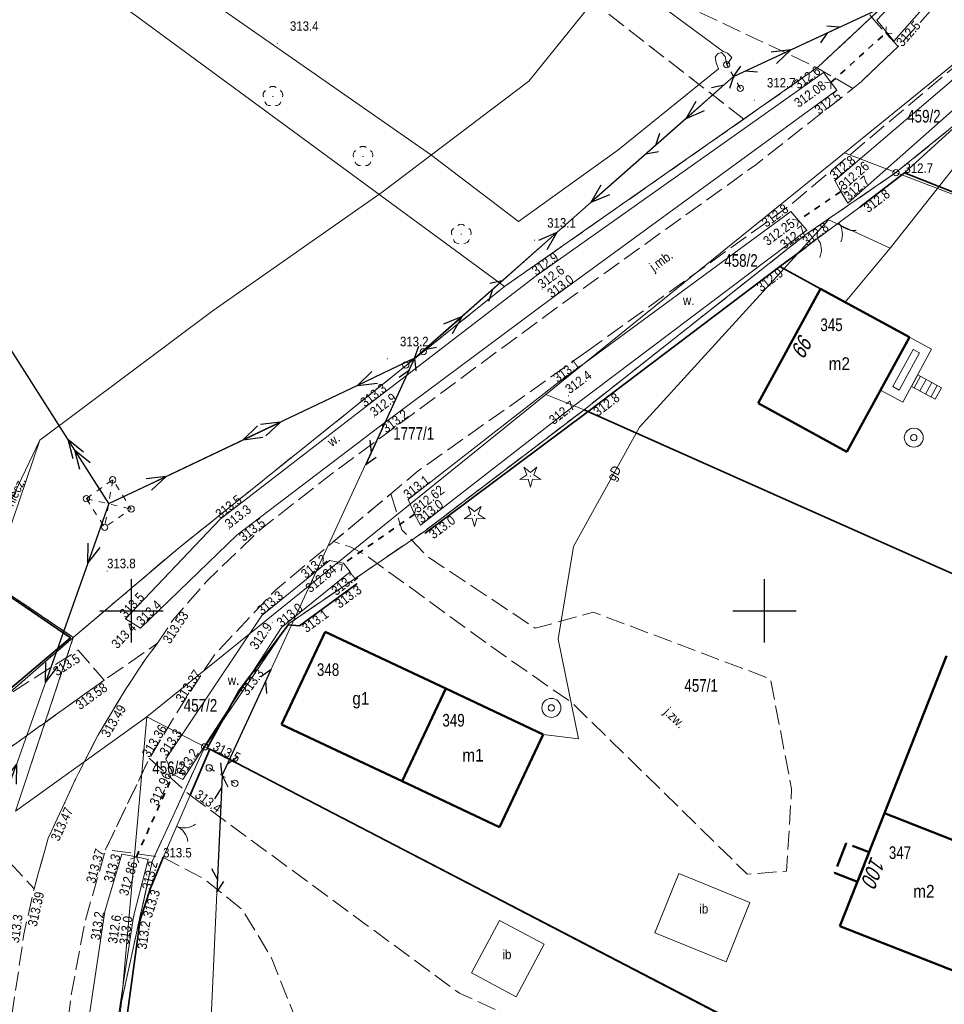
# Model space of a CAD drawing. Header units: metres. Extents: x 7523615 to 7533948, y 5492686 to 5502120.
# Tile 209 of 256: x 7531291 to 7531364, y 5497119 to 5497197. Entities that reach past the tile are written whole.
import ezdxf
from ezdxf.enums import TextEntityAlignment as Align

# ---------------------------------------------------------------- set-up
doc = ezdxf.new("R2010")
doc.units = ezdxf.units.M
for name, pattern in [('1.5_0.5', [2, 1.5, -0.5]), ('2.0_0.5', [2.5, 2, -0.5]), ('219-500', [0]), ('egkk-500', [2, 1.5, -0.5]), ('egug-500', [1, 0.5, -0.5]), ('otkz_500', [1, 0.5, -0.5]), ('otob_500', [0]), ('otof_500', [0]), ('suep_nn_500', [0]), ('suep_sn_500', [0]), ('supp_500', [1, 0.5, -0.5]), ('sutp_500', [0])]:
    doc.linetypes.add(name, pattern=pattern)
doc.layers.get('0').update_dxf_attribs({"color": 2, "lineweight": 5})
doc.styles.get("Standard").update_dxf_attribs({"font": 'Working1250', "width": 0.75})
doc.linetypes.add('902-500', pattern='A,3.75,0,[1,ksztalty.shx,S=0.5,R=0,X=0,Y=0],3.75', length=7.5)

# ---------------------------------------------------------------- blocks, each defined once
blk = doc.blocks.new('203')
at = {"linetype": 'Continuous', "lineweight": 0}
h = blk.add_hatch(color=0, dxfattribs=at)
edge = h.paths.add_edge_path()
edge.add_arc((0, 0), 0.045, 0, 360)
blk = doc.blocks.new('202')
at = {"color": 0, "linetype": 'Continuous', "lineweight": 0}
blk.add_circle((0, 0), 0.25, dxfattribs=at)
blk = doc.blocks.new('PW01')
at = {"linetype": 'Continuous', "lineweight": 13}
h = blk.add_hatch(color=0, dxfattribs=at)
edge = h.paths.add_edge_path()
edge.add_arc((0, 0), 0.045, 0, 360)
blk = doc.blocks.new('OP011')
at = {"linetype": 'Continuous', "lineweight": 13}
h = blk.add_hatch(color=0, dxfattribs=at)
edge = h.paths.add_edge_path()
edge.add_arc((0, 0), 0.05, 0, 360)
at = {"color": 0, "linetype": 'Continuous', "lineweight": 13}
for p, q in [((-0.828, -0.268), (-0.283, 0.093)), ((-0.283, 0.093), (-0.512, 0.706)), ((-0.512, 0.706), (0, 0.299)), ((0, 0.299), (0.512, 0.706)), ((0.512, 0.706), (0.283, 0.093)), ((0.283, 0.093), (0.828, -0.268)), ((-0.175, -0.24), (-0.828, -0.268)), ((0, -0.87), (-0.175, -0.24)), ((0.175, -0.24), (0, -0.87)), ((0.828, -0.268), (0.175, -0.24))]:
    blk.add_line(p, q, dxfattribs=at)
blk = doc.blocks.new('US13')
at = {"color": 0, "linetype": 'Continuous', "lineweight": 13}
for radius in [0.75, 0.25]:
    blk.add_circle((0, 0), radius, dxfattribs=at)
blk = doc.blocks.new('OP021')
at = {"linetype": 'Continuous', "lineweight": 13}
h = blk.add_hatch(color=0, dxfattribs=at)
edge = h.paths.add_edge_path()
edge.add_arc((0, 0), 0.05, 0, 360)
at = {"color": 0, "linetype": 'Continuous', "lineweight": 13}
for centre, start, end in [((0, 0.4), 49.272, 130.728), ((-0.38, 0.124), 121.308, 202.548), ((0.38, 0.124), 337.452, 58.692), ((-0.235, -0.324), 193.221, 274.871), ((0.235, -0.324), 265.129, 346.779)]:
    blk.add_arc(centre, 0.4, start, end, dxfattribs=at)
blk = doc.blocks.new('SM05')
at = {"color": 0, "linetype": 'Continuous', "lineweight": 13}
blk.add_circle((0, 0), 0.25, dxfattribs=at)
blk = doc.blocks.new('SUEP1')
at = {"color": 0, "linetype": 'Continuous'}
for p, q in [((0, 0), (5, 0)), ((5, 0), (3.5, 0.5)), ((5, 0), (3.5, -0.5)), ((5, 0), (15, 0)), ((15, 0), (13.5, 0.5)), ((15, 0), (13.5, -0.5))]:
    blk.add_line(p, q, dxfattribs=at)
blk = doc.blocks.new('SUTP')
at = {"color": 0, "linetype": 'Continuous'}
for p, q in [((0, 0), (0.866, 0.5)), ((0, 0), (9.232, 0)), ((1.866, -0.5), (1, 0)), ((7.366, -0.5), (8.232, 0)), ((9.232, 0), (8.366, 0.5))]:
    blk.add_line(p, q, dxfattribs=at)
blk = doc.blocks.new('SUEP2')
at = {"color": 0, "linetype": 'Continuous'}
for p, q in [((0, 0), (6.027, 0)), ((5.027, 0), (3.527, 0.5)), ((5.027, 0), (3.527, -0.5)), ((6.027, 0), (4.527, 0.5)), ((6.027, 0), (4.527, -0.5)), ((6.027, 0), (18.027, 0)), ((17.027, 0), (15.527, 0.5)), ((17.027, 0), (15.527, -0.5)), ((18.027, 0), (16.527, 0.5)), ((18.027, 0), (16.527, -0.5))]:
    blk.add_line(p, q, dxfattribs=at)
blk = doc.blocks.new('OK02')
at = {"color": 0, "linetype": 'Continuous', "lineweight": 0}
for centre, start, end in [((-1.5, 0), 0, 60), ((1.5, 0), 120, 180)]:
    blk.add_arc(centre, 1.5, start, end, dxfattribs=at)
blk = doc.blocks.new('IB05')
at = {"color": 0, "linetype": 'Continuous', "lineweight": 13}
for q in [(0.354, 0.354), (0.354, -0.354)]:
    blk.add_line((0, 0), q, dxfattribs=at)
blk = doc.blocks.new('OK04')
at = {"color": 0, "linetype": 'Continuous', "lineweight": 0}
blk.add_arc((1.5, 0.001), 1.5, 120, 180, dxfattribs=at)
blk = doc.blocks.new('RAMKA500K')
at = {"color": 0}
for p, q in [((100, 147.5), (100, 152.5)), ((150, 147.5), (150, 152.5)), ((97.5, 150), (102.5, 150)), ((147.5, 150), (152.5, 150))]:
    blk.add_line(p, q, dxfattribs=at)

msp = doc.modelspace()

# ---------------------------------------------------------------- linework, layer by layer
at = {"layer": '217-kontur klasyfikacyjny', "color": 7, "linetype": 'egkk-500', "lineweight": 18, "flags": 128}
for points in [[(7531348.37, 5497188.85), (7531313.83, 5497215.68)], [(7531354.24, 5497192.97), (7531361.4, 5497199.69)], [(7531348.37, 5497188.85), (7531354.24, 5497192.97)], [(7531366.08, 5497189.25), (7531360.39, 5497184.62)], [(7531329.48, 5497175.63), (7531348.37, 5497188.85)], [(7531360.39, 5497184.62), (7531353.27, 5497179.73)], [(7531353.27, 5497179.73), (7531335.65, 5497165.8)], [(7531303.66, 5497154.9), (7531329.48, 5497175.63)], [(7531335.65, 5497165.8), (7531323.1, 5497156.25)], [(7531271.52, 5497164.03), (7531295.4, 5497147.9)], [(7531323.1, 5497156.25), (7531312.4, 5497148.97)], [(7531295.4, 5497147.9), (7531303.66, 5497154.9)], [(7531312.4, 5497148.97), (7531305.79, 5497139.25)], [(7531285.07, 5497138.95), (7531295.4, 5497147.9)], [(7531305.79, 5497139.25), (7531301.63, 5497130.18)], [(7531301.63, 5497130.18), (7531299.21, 5497119.09)], [(7531299.21, 5497119.09), (7531296.76, 5497099.4)]]:
    msp.add_lwpolyline(points, dxfattribs=at)
at = {"layer": '218-kontur użytku gruntowego', "color": 7, "linetype": 'egug-500', "lineweight": 18, "flags": 128}
for points in [[(7531348.37, 5497188.85), (7531313.83, 5497215.68)], [(7531354.24, 5497192.97), (7531361.4, 5497199.69)], [(7531348.37, 5497188.85), (7531354.24, 5497192.97)], [(7531366.08, 5497189.25), (7531360.39, 5497184.62)], [(7531329.48, 5497175.63), (7531348.37, 5497188.85)], [(7531360.39, 5497184.62), (7531353.27, 5497179.73)], [(7531353.27, 5497179.73), (7531335.65, 5497165.8)], [(7531303.66, 5497154.9), (7531329.48, 5497175.63)], [(7531335.65, 5497165.8), (7531323.1, 5497156.25)], [(7531295.4, 5497147.9), (7531271.52, 5497164.03)], [(7531323.1, 5497156.25), (7531312.4, 5497148.97)], [(7531295.4, 5497147.9), (7531303.66, 5497154.9)], [(7531312.4, 5497148.97), (7531305.79, 5497139.25)], [(7531285.07, 5497138.95), (7531295.4, 5497147.9)], [(7531290.85, 5497134.16), (7531295.4, 5497147.9)], [(7531305.79, 5497139.25), (7531301.63, 5497130.18)], [(7531301.63, 5497130.18), (7531299.21, 5497119.09)], [(7531299.21, 5497119.09), (7531296.76, 5497099.4)]]:
    msp.add_lwpolyline(points, dxfattribs=at)
at = {"layer": '219-działka ewidencyjna', "color": 3, "linetype": '219-500', "lineweight": 18, "flags": 128}
for points in [[(7531240.94, 5497240.69), (7531329.48, 5497175.63)], [(7531362.36, 5497191.08), (7531377.68, 5497203.63)], [(7531354.24, 5497192.97), (7531362.82, 5497201.02)], [(7531329.48, 5497175.63), (7531354.24, 5497192.97)], [(7531356.32, 5497186.19), (7531362.36, 5497191.08)], [(7531360.39, 5497184.62), (7531366.08, 5497189.25)], [(7531332.73, 5497167.1), (7531356.32, 5497186.19)], [(7531356.32, 5497186.19), (7531360.39, 5497184.62)], [(7531360.39, 5497184.62), (7531353.27, 5497179.73)], [(7531360.39, 5497184.62), (7531414.12, 5497164.01)], [(7531335.77, 5497165.89), (7531353.27, 5497179.73)], [(7531329.48, 5497175.63), (7531303.66, 5497154.9)], [(7531301.2, 5497141.61), (7531332.73, 5497167.1)], [(7531332.73, 5497167.1), (7531335.77, 5497165.89)], [(7531323.1, 5497156.25), (7531335.77, 5497165.89)], [(7531335.77, 5497165.89), (7531353.62, 5497157.93)], [(7531271.52, 5497164.03), (7531295.4, 5497147.9)], [(7531353.62, 5497157.93), (7531374.27, 5497148.75)], [(7531312.4, 5497148.97), (7531323.1, 5497156.25)], [(7531295.4, 5497147.9), (7531303.66, 5497154.9)], [(7531305.79, 5497139.25), (7531312.4, 5497148.97)], [(7531285.07, 5497138.95), (7531295.4, 5497147.9)], [(7531290.85, 5497134.16), (7531295.4, 5497147.9)], [(7531301.2, 5497141.61), (7531290.85, 5497134.16)], [(7531301.2, 5497141.61), (7531299.21, 5497119.09)], [(7531301.2, 5497141.61), (7531305.79, 5497139.25)], [(7531301.63, 5497130.18), (7531305.79, 5497139.25)], [(7531305.79, 5497139.25), (7531374.9, 5497103.29)], [(7531299.21, 5497119.09), (7531301.63, 5497130.18)], [(7531296.76, 5497099.4), (7531299.21, 5497119.09)]]:
    msp.add_lwpolyline(points, dxfattribs=at)
at = {"layer": '312-budynek ewidencyjny', "color": 7, "linetype": 'CONTINUOUS', "lineweight": 50, "flags": 128}
for points in [[(7531349.5, 5497166.4), (7531354.44, 5497175.45)], [(7531354.44, 5497175.45), (7531361.46, 5497171.62)], [(7531361.46, 5497171.62), (7531356.52, 5497162.57)], [(7531356.52, 5497162.57), (7531349.5, 5497166.4)], [(7531311.85, 5497141.01), (7531315.29, 5497148.33)], [(7531315.29, 5497148.33), (7531324.83, 5497143.85)], [(7531359.49, 5497134.01), (7531364.38, 5497146.45)], [(7531324.83, 5497143.85), (7531321.39, 5497136.53)], [(7531324.83, 5497143.85), (7531332.52, 5497140.23)], [(7531321.39, 5497136.53), (7531311.85, 5497141.01)], [(7531332.52, 5497140.23), (7531329.07, 5497132.91)], [(7531329.07, 5497132.91), (7531321.39, 5497136.53)], [(7531355.97, 5497125.08), (7531359.49, 5497134.01)], [(7531359.49, 5497134.01), (7531368.74, 5497130.37)], [(7531365.22, 5497121.44), (7531355.97, 5497125.08)]]:
    msp.add_lwpolyline(points, dxfattribs=at)
at = {"layer": '352-schody', "color": 7, "linetype": 'CONTINUOUS', "lineweight": 18, "flags": 128}
msp.add_lwpolyline([(7531362.12, 5497168.65), (7531363.99, 5497167.63), (7531363.48, 5497166.71), (7531361.62, 5497167.73)], close=True, dxfattribs=at)
msp.add_lwpolyline([(7531362.12, 5497168.65), (7531363.99, 5497167.63), (7531363.48, 5497166.71), (7531361.62, 5497167.73)], close=True, dxfattribs=at)
for points in [[(7531361.839, 5497167.61), (7531362.343, 5497168.528)], [(7531362.278, 5497167.369), (7531362.782, 5497168.289)], [(7531362.716, 5497167.129), (7531363.221, 5497168.05)], [(7531363.154, 5497166.889), (7531363.66, 5497167.81)]]:
    msp.add_lwpolyline(points, dxfattribs=at)
at = {"layer": 'blok - nawis', "color": 7, "linetype": '2.0_0.5', "lineweight": 50, "flags": 128}
msp.add_lwpolyline([(7531357.35, 5497128.57), (7531355.54, 5497129.29), (7531356.46, 5497131.63), (7531358.27, 5497130.92)], close=True, dxfattribs=at)
at = {"layer": 'brama', "color": 7, "linetype": 'otob_500', "lineweight": 18, "flags": 128}
for points in [[(7531357.53, 5497181.89), (7531354.2, 5497179.41)], [(7531304.63, 5497135.42), (7531302.5, 5497130.51)]]:
    msp.add_lwpolyline(points, dxfattribs=at)
at = {"layer": 'furtka', "color": 7, "linetype": 'otof_500', "lineweight": 18, "flags": 128}
msp.add_lwpolyline([(7531354.2, 5497179.41), (7531353.29, 5497178.73)], dxfattribs=at)
at = {"layer": 'inna budowla', "color": 7, "linetype": 'CONTINUOUS', "lineweight": 18, "flags": 128}
for points in [[(7531343.24, 5497129.23), (7531348.86, 5497126.96), (7531346.97, 5497122.27), (7531341.35, 5497124.54)], [(7531326.85, 5497121.38), (7531329.06, 5497125.54), (7531332.61, 5497123.66), (7531330.4, 5497119.5)]]:
    msp.add_lwpolyline(points, close=True, dxfattribs=at)
at = {"layer": 'jezdnia', "color": 7, "linetype": '1.5_0.5', "lineweight": 18, "flags": 128}
for points in [[(7531335.97, 5497170.49), (7531322.66, 5497161.06), (7531320.49, 5497159.25), (7531315.97, 5497155.47), (7531311.38, 5497151.64), (7531306.55, 5497146.53), (7531304.05, 5497142.7), (7531301.41, 5497138.34), (7531297.96, 5497131.14), (7531296.33, 5497125.46), (7531295.23, 5497119.61), (7531294.11, 5497110.28), (7531293.51, 5497102.16), (7531293.2, 5497098.06), (7531292.7, 5497092.84), (7531291.45, 5497079.93), (7531287.96, 5497079.13), (7531288.38, 5497093.23), (7531288.47, 5497096.36), (7531289.02, 5497102.86), (7531290.23, 5497115.86), (7531291.5, 5497124.44), (7531292.3, 5497128.03), (7531293.42, 5497132.02), (7531295.52, 5497136.59), (7531297.34, 5497140.14), (7531299.57, 5497143.86), (7531301.1, 5497146.17), (7531302.06, 5497147.43), (7531303.27, 5497149.27), (7531305.95, 5497152.34), (7531310.18, 5497156.42), (7531315.3, 5497160.43), (7531333.58, 5497173.95), (7531349.31, 5497185.24), (7531356.99, 5497191.27), (7531357.64, 5497191.81), (7531360.56, 5497194.58), (7531366.24, 5497200.87), (7531372.67, 5497211.12), (7531373.96, 5497214.02), (7531380.53, 5497231.21), (7531382.97, 5497235.88), (7531385.61, 5497240.22), (7531388.48, 5497244.57), (7531394.05, 5497251.71), (7531403.47, 5497261.79), (7531406.45, 5497258.59), (7531397.42, 5497248.94), (7531391.78, 5497241.66), (7531386.86, 5497233.84), (7531384.76, 5497229.82), (7531382.56, 5497224.75), (7531377.91, 5497212.15), (7531375.12, 5497206.28), (7531369.49, 5497198.06), (7531365.33, 5497193.25), (7531352.08, 5497182.08)], [(7531356.99, 5497191.27), (7531354.07, 5497192.96), (7531339.65, 5497199.76), (7531338.33, 5497200), (7531337.21, 5497199.78), (7531336.22, 5497199.45), (7531334.32, 5497198.06), (7531329.64, 5497201.6), (7531330.99, 5497203.87), (7531334.65, 5497208.54), (7531340.4, 5497204.66), (7531341.67, 5497203.02), (7531352.33, 5497197.91), (7531354.3, 5497197.92), (7531355.61, 5497198.39), (7531356.62, 5497199.19), (7531357.54, 5497198.53), (7531357.5, 5497198.07), (7531358.8, 5497196.5), (7531360.56, 5497194.58), (7531357.64, 5497191.81)], [(7531320.49, 5497159.25), (7531321.36, 5497156.4), (7531323.38, 5497154.29), (7531331.9, 5497148.62), (7531336.51, 5497149.89), (7531350.47, 5497144.62), (7531352.15, 5497135.93), (7531351.75, 5497129.43), (7531348.65, 5497129.18), (7531334.85, 5497142.69), (7531328.3, 5497147.26), (7531318.49, 5497154.41), (7531317.22, 5497155.07), (7531315.97, 5497155.47)], [(7531277.67, 5497148.19), (7531282.96, 5497144.84), (7531287.39, 5497141.23), (7531287.83, 5497141.63), (7531288.69, 5497142.38), (7531295.8, 5497146.9), (7531297.84, 5497144.51), (7531287.64, 5497137.22), (7531282.73, 5497133.67), (7531285.21, 5497139.23), (7531285.84, 5497139.8), (7531282.15, 5497142.62), (7531276.65, 5497146.28)], [(7531098.13, 5497117.79), (7531107.07, 5497112.79), (7531108.6, 5497111.66), (7531112.13, 5497109.83), (7531117.48, 5497107.33), (7531124.19, 5497104.65), (7531131.67, 5497102.04), (7531138.46, 5497100.04), (7531144.11, 5497098.79), (7531147.94, 5497098.19), (7531152.99, 5497097.92), (7531160.38, 5497098.05), (7531167.32, 5497098.71), (7531172.11, 5497099.28), (7531182.19, 5497100.81), (7531200.89, 5497103.91), (7531213.36, 5497106.18), (7531219.27, 5497107.43), (7531225.13, 5497108.95), (7531233.25, 5497111.26), (7531241.04, 5497113.74), (7531246.01, 5497115.46), (7531252.57, 5497117.92), (7531259.46, 5497120.85), (7531265.98, 5497123.83), (7531271.21, 5497126.44), (7531273.23, 5497127.59), (7531279.03, 5497131.19), (7531282.73, 5497133.67), (7531287.64, 5497137.22), (7531297.84, 5497144.51), (7531302.06, 5497147.43), (7531301.1, 5497146.17), (7531299.57, 5497143.86), (7531297.34, 5497140.14), (7531295.52, 5497136.59), (7531293.42, 5497132.02), (7531292.3, 5497128.03), (7531289.22, 5497131.38), (7531288.19, 5497132.28), (7531287.15, 5497132.39), (7531285.53, 5497131.33), (7531280.67, 5497128.05), (7531275.41, 5497124.75), (7531272.85, 5497123.33), (7531267.97, 5497120.84), (7531260.89, 5497117.59), (7531254.26, 5497114.84), (7531246.91, 5497112.07), (7531242.4, 5497110.5), (7531233.91, 5497107.79), (7531226.6, 5497105.76), (7531219.81, 5497104.04), (7531214.26, 5497102.85), (7531201.27, 5497100.46), (7531183.27, 5497097.42), (7531172.54, 5497095.82), (7531168.1, 5497095.27), (7531160.15, 5497094.61), (7531153.59, 5497094.46), (7531147.58, 5497094.71), (7531143.88, 5497095.24), (7531136.97, 5497096.84), (7531130.26, 5497098.84), (7531122.42, 5497101.44), (7531116.31, 5497104.03), (7531110.35, 5497106.78), (7531106.98, 5497108.57), (7531096.14, 5497114.45)], [(7531304.63, 5497135.42), (7531325.91, 5497119.78), (7531333.49, 5497116.31), (7531326.55, 5497095.59), (7531336.12, 5497092.38), (7531334.86, 5497088.12), (7531316.39, 5497094.86), (7531312.9, 5497095.56), (7531308.18, 5497095.71), (7531303.33, 5497094.94), (7531298.59, 5497094.01), (7531292.7, 5497092.84), (7531293.2, 5497098.06), (7531293.51, 5497102.16), (7531297.52, 5497102.38), (7531299.54, 5497100.9), (7531305.68, 5497101.13), (7531308.98, 5497103.35), (7531310.98, 5497106.03), (7531312.63, 5497111.32), (7531313.31, 5497114.89), (7531313.26, 5497117.01), (7531311.01, 5497122.65), (7531308.78, 5497126.36), (7531305.76, 5497128.8), (7531302.5, 5497130.51), (7531297.96, 5497131.14), (7531301.41, 5497138.34)]]:
    msp.add_lwpolyline(points, close=True, dxfattribs=at)
at = {"layer": 'ogrodzenie trwałe', "color": 7, "linetype": '902-500', "lineweight": 35, "flags": 128}
for points in [[(7531361.06, 5497184.6), (7531370.53, 5497193.23), (7531377.76, 5497202.99)], [(7531357.53, 5497181.89), (7531361.06, 5497184.6)], [(7531414.8, 5497163.97), (7531382.27, 5497176.2), (7531361.06, 5497184.6)], [(7531245.15, 5497181.92), (7531271.52, 5497164.03), (7531295.17, 5497147.86)], [(7531351.21, 5497177.2), (7531353.29, 5497178.73)], [(7531335.96, 5497165.67), (7531351.21, 5497177.2), (7531354.44, 5497175.45)], [(7531335.77, 5497165.89), (7531353.62, 5497157.93), (7531374.27, 5497148.75), (7531398.98, 5497137.76)], [(7531323.2, 5497156.13), (7531335.96, 5497165.67)], [(7531312.37, 5497148.9), (7531313.28, 5497148.81), (7531317.8, 5497152.14)], [(7531312.37, 5497148.9), (7531308.48, 5497143.67), (7531305.97, 5497139.15), (7531306.2, 5497139.06), (7531359.99, 5497111.14), (7531374.95, 5497103.29), (7531384.58, 5497099.23)], [(7531295.17, 5497147.86), (7531288.69, 5497142.38)], [(7531304.63, 5497135.42), (7531306.2, 5497139.06)], [(7531299.54, 5497100.9), (7531297.52, 5497102.38), (7531300.68, 5497125.57), (7531301.5, 5497128.09), (7531302.5, 5497130.51)]]:
    msp.add_lwpolyline(points, dxfattribs=at)
at = {"layer": 'przepust', "color": 7, "linetype": 'otkz_500', "lineweight": 35, "flags": 128}
for points in [[(7531355.26, 5497191.75), (7531359.58, 5497195.65)], [(7531356.03, 5497183.12), (7531352.69, 5497180.85)], [(7531322.37, 5497157.64), (7531316.64, 5497153.65)], [(7531300.39, 5497130.56), (7531303.29, 5497137.06)]]:
    msp.add_lwpolyline(points, dxfattribs=at)
at = {"layer": 'przewód elektroenergetyczny niskiego napięcia', "color": 1, "linetype": 'suep_nn_500', "lineweight": 18, "flags": 128}
for points in [[(7531384.3, 5497209.35), (7531347.56, 5497192.22)], [(7531347.56, 5497192.22), (7531322.37, 5497169.95)], [(7531322.37, 5497169.95), (7531298.21, 5497158.48)], [(7531298.21, 5497158.48), (7531322.37, 5497169.95)], [(7531285.92, 5497123.75), (7531298.21, 5497158.48)]]:
    msp.add_lwpolyline(points, dxfattribs=at)
at = {"layer": 'przewód elektroenergetyczny podziemny', "color": 7, "linetype": 'CONTINUOUS', "lineweight": 18, "flags": 128}
for points in [[(7531347.02, 5497193.15), (7531347.42, 5497193.72), (7531347.09, 5497194.07), (7531346.74, 5497194.19), (7531339.74, 5497199.39), (7531344.86, 5497207.55), (7531352.98, 5497220.03), (7531358.29, 5497228.08), (7531369.48, 5497245.2), (7531374.63, 5497253.05), (7531370.93, 5497256.36), (7531369.79, 5497254.45)], [(7531347.02, 5497193.15), (7531346.9, 5497193.79), (7531346.62, 5497194.12), (7531346.3, 5497194.02), (7531346.11, 5497193.74), (7531346.2, 5497193.3), (7531346.37, 5497192.83), (7531338.42, 5497186.39), (7531330.57, 5497180.76), (7531323.63, 5497186.05), (7531299.41, 5497202.94), (7531270.4, 5497223.5), (7531267.03, 5497225.82), (7531250.87, 5497237.05), (7531244.98, 5497240.77), (7531236.23, 5497245.61), (7531236.26, 5497246.57)]]:
    msp.add_lwpolyline(points, dxfattribs=at)
at = {"layer": 'przewód elektroenergetyczny średniego napięcia', "color": 1, "linetype": 'suep_sn_500', "lineweight": 18, "flags": 128}
msp.add_lwpolyline([(7531298.21, 5497158.48), (7531259.43, 5497219.34)], dxfattribs=at)
at = {"layer": 'przewód gazowy', "color": 7, "linetype": 'CONTINUOUS', "lineweight": 18, "flags": 128}
for points in [[(7531582.84, 5497448.42), (7531563.85, 5497426.33), (7531541.21, 5497404.22), (7531524.05, 5497387.12), (7531511.94, 5497374.76), (7531508.55, 5497371.07), (7531491.12, 5497353.89), (7531473.43, 5497334.49), (7531454.89, 5497315.66), (7531452.69, 5497313.17), (7531443.92, 5497304.44), (7531441.91, 5497302.58), (7531422.33, 5497300.6), (7531410.08, 5497299.41), (7531402.98, 5497298.33), (7531396.01, 5497287.65), (7531381.27, 5497265.82), (7531371.61, 5497251.85), (7531356.3, 5497228.64), (7531347.93, 5497215.74), (7531341.2, 5497204.79), (7531336.72, 5497198.45), (7531331.39, 5497191.86)], [(7531387.9, 5497206.01), (7531373.09, 5497195.27), (7531359.93, 5497178.65), (7531356.39, 5497174.39)], [(7531331.39, 5497191.86), (7531319.81, 5497183.07), (7531306.46, 5497173.74), (7531292.77, 5497163.47)], [(7531359.93, 5497178.65), (7531355.05, 5497180.88), (7531340.12, 5497164.51), (7531334.92, 5497155.08), (7531333.7, 5497147.75), (7531335.32, 5497139.88), (7531332.52, 5497140.23)], [(7531241.64, 5497135.44), (7531251.64, 5497130.06), (7531259.21, 5497125.13), (7531266.62, 5497117), (7531267.01, 5497116.5), (7531269, 5497117.51), (7531279.88, 5497123.13), (7531283.73, 5497126.09), (7531283.3, 5497126.65), (7531277.54, 5497137.18), (7531277.18, 5497137.78), (7531283.54, 5497145.33), (7531287.66, 5497150.47), (7531288.98, 5497152.36), (7531292.77, 5497163.47)], [(7531292.77, 5497163.47), (7531283.11, 5497143.36), (7531278.15, 5497134.21), (7531279.4, 5497123.99), (7531284.71, 5497110.12), (7531283.68, 5497097.66), (7531281.9, 5497081.77), (7531279.9, 5497060.72)]]:
    msp.add_lwpolyline(points, dxfattribs=at)
at = {"layer": 'przewód telekomunikacyjny napowietrzny', "color": 30, "linetype": 'sutp_500', "lineweight": 18, "flags": 128}
for points in [[(7531384.3, 5497209.35), (7531347.56, 5497192.22)], [(7531347.56, 5497192.22), (7531322.37, 5497169.95)], [(7531322.37, 5497169.95), (7531347.56, 5497192.22)], [(7531322.37, 5497169.95), (7531307.16, 5497136.98)], [(7531307.16, 5497136.98), (7531305.2, 5497093.44)], [(7531305.2, 5497093.44), (7531307.16, 5497136.98)]]:
    msp.add_lwpolyline(points, dxfattribs=at)
at = {"layer": 'rów przydrożny (poligon)', "color": 7, "linetype": 'CONTINUOUS', "lineweight": 18, "flags": 128}
for points in [[(7531358.88, 5497196.66), (7531364.37, 5497202.53), (7531369.67, 5497211.26), (7531371.39, 5497215.16), (7531378.22, 5497232.78), (7531380.27, 5497237.05), (7531381.54, 5497236.5), (7531382.35, 5497235.86), (7531379.89, 5497231.59), (7531373.55, 5497214.19), (7531372.07, 5497211.24), (7531365.74, 5497201.24), (7531360.23, 5497195)], [(7531355.55, 5497184), (7531366.01, 5497192.92), (7531370.36, 5497197.48), (7531374.71, 5497203.29), (7531376.27, 5497202.47), (7531372.14, 5497195.99), (7531356.59, 5497182.21), (7531356.03, 5497183.12)], [(7531299.53, 5497149.37), (7531307, 5497157.24), (7531318.44, 5497166.06), (7531331.96, 5497176.46), (7531354.66, 5497192.53), (7531355.71, 5497191.15), (7531333.19, 5497174.68), (7531319.66, 5497164.62), (7531308.34, 5497156), (7531300.7, 5497148.62)], [(7531352.08, 5497181.55), (7531352.69, 5497180.85), (7531353.36, 5497180.08), (7531335.03, 5497166.26), (7531322.83, 5497156.76), (7531322.37, 5497157.64), (7531321.85, 5497158.79), (7531333.67, 5497168)], [(7531302.72, 5497138.29), (7531310.31, 5497149.63), (7531315.64, 5497153.98), (7531316.74, 5497153.75), (7531317.28, 5497153.08), (7531311.85, 5497148.67), (7531304.05, 5497136.68), (7531303.29, 5497137.06)], [(7531301.32, 5497130.36), (7531300.17, 5497125.84), (7531296.64, 5497102.53), (7531294.4, 5497102.76), (7531297.9, 5497126.24), (7531299.25, 5497130.76), (7531300.39, 5497130.56)]]:
    msp.add_lwpolyline(points, close=True, dxfattribs=at)
at = {"layer": 'słup przewodów napowietrznych', "color": 7, "linetype": 'supp_500', "lineweight": 18, "flags": 128}
for points in [[(7531348.1, 5497191.28), (7531347.02, 5497193.15)], [(7531323.06, 5497170.48), (7531321.67, 5497169.42)], [(7531296.44, 5497158.86), (7531298.52, 5497160.35), (7531299.97, 5497158.04), (7531297.88, 5497156.6)], [(7531298.52, 5497160.35), (7531297.88, 5497156.6)], [(7531296.44, 5497158.86), (7531299.97, 5497158.04)], [(7531296.44, 5497158.86), (7531297.88, 5497156.6)], [(7531306.14, 5497137.59), (7531308.17, 5497136.37)]]:
    msp.add_lwpolyline(points, dxfattribs=at)
at = {"layer": 'taras', "color": 0, "lineweight": 18}
for p, q in [((7531359.18, 5497167.44), (7531361.46, 5497171.62)), ((7531361.46, 5497171.62), (7531363.21, 5497170.66)), ((7531360.137, 5497167.72), (7531361.742, 5497170.658)), ((7531362.253, 5497170.38), (7531360.648, 5497167.442)), ((7531363.21, 5497170.66), (7531360.93, 5497166.48)), ((7531361.742, 5497170.658), (7531362.253, 5497170.38)), ((7531360.93, 5497166.48), (7531359.18, 5497167.44)), ((7531360.648, 5497167.442), (7531360.137, 5497167.72))]:
    msp.add_line(p, q, dxfattribs=at)

# ---------------------------------------------------------------- block references
at = {"layer": '202-punkt graniczny', "color": 7, "linetype": 'CONTINUOUS', "lineweight": 18}
for p in [(7531360.39, 5497184.62), (7531305.79, 5497139.25)]:
    msp.add_blockref('202', p, dxfattribs=at)
at = {"layer": '203-punkt graniczny', "color": 3, "linetype": 'CONTINUOUS', "lineweight": 18}
for p in [(7531354.24, 5497192.97), (7531362.36, 5497191.08), (7531356.32, 5497186.19), (7531353.27, 5497179.73), (7531329.48, 5497175.63), (7531332.73, 5497167.1), (7531335.77, 5497165.89), (7531353.62, 5497157.93), (7531323.1, 5497156.25), (7531303.66, 5497154.9), (7531312.4, 5497148.97), (7531295.4, 5497147.9), (7531301.2, 5497141.61), (7531301.63, 5497130.18), (7531299.21, 5497119.09)]:
    msp.add_blockref('203', p, dxfattribs=at)
at = {"layer": 'brama', "color": 7, "linetype": 'CONTINUOUS', "lineweight": 18}
for p, rotation in [((7531355.865, 5497180.65), 216.677), ((7531303.565, 5497132.965), 246.548)]:
    msp.add_blockref('OK02', p, dxfattribs=dict(at, rotation=rotation))
at = {"layer": 'drzewo iglaste', "color": 7, "linetype": 'CONTINUOUS', "lineweight": 18}
for p in [(7531331.51, 5497160.64), (7531327.1, 5497157.54)]:
    msp.add_blockref('OP011', p, dxfattribs=at)
at = {"layer": 'drzewo liściaste', "color": 7, "linetype": 'CONTINUOUS', "lineweight": 18}
for p in [(7531311.17, 5497190.64), (7531318.29, 5497185.9), (7531326.05, 5497179.75)]:
    msp.add_blockref('OP021', p, dxfattribs=at)
at = {"layer": 'furtka', "color": 7, "linetype": 'CONTINUOUS', "lineweight": 18, "rotation": 216.769}
msp.add_blockref('OK04', (7531354.2, 5497179.41), dxfattribs=at)
at = {"layer": 'pikieta naturalna', "color": 7, "linetype": 'CONTINUOUS', "lineweight": 13}
for p in [(7531358.88, 5497196.66), (7531311.52, 5497194.83), (7531360.23, 5497195), (7531354.66, 5497192.53), (7531355.71, 5497191.15), (7531349.2, 5497190.35), (7531361.06, 5497184.6), (7531355.55, 5497184), (7531356.59, 5497182.21), (7531352.08, 5497181.55), (7531357.53, 5497181.89), (7531353.36, 5497180.08), (7531331.84, 5497179.28), (7531353.29, 5497178.73), (7531351.21, 5497177.2), (7531331.96, 5497176.46), (7531332.45, 5497175.42), (7531333.19, 5497174.68), (7531320.21, 5497169.9), (7531333.67, 5497168), (7531334.52, 5497166.98), (7531318.44, 5497166.06), (7531335.03, 5497166.26), (7531335.96, 5497165.67), (7531319.2, 5497165.31), (7531319.66, 5497164.62), (7531321.85, 5497158.79), (7531307, 5497157.24), (7531307.74, 5497156.47), (7531322.83, 5497156.76), (7531308.34, 5497156), (7531323.2, 5497156.13), (7531315.64, 5497153.98), (7531298.07, 5497153.14), (7531317.28, 5497153.08), (7531317.8, 5497152.14), (7531299.53, 5497149.37), (7531310.31, 5497149.63), (7531300.21, 5497148.96), (7531300.7, 5497148.62), (7531311.12, 5497149.06), (7531311.85, 5497148.67), (7531313.28, 5497148.81), (7531295.8, 5497146.9), (7531308.48, 5497143.67), (7531306.2, 5497139.06), (7531302.72, 5497138.29), (7531304.05, 5497136.68), (7531304.63, 5497135.42), (7531299.25, 5497130.76), (7531301.32, 5497130.36), (7531302.5, 5497130.51), (7531301.5, 5497128.09), (7531297.9, 5497126.24), (7531299.24, 5497126.01), (7531300.17, 5497125.84), (7531300.68, 5497125.57)]:
    msp.add_blockref('PW01', p, dxfattribs=at)
at = {"layer": 'pikieta sztuczna', "color": 7, "linetype": 'CONTINUOUS', "lineweight": 13}
for p in [(7531355.26, 5497191.75), (7531356.03, 5497183.12), (7531352.69, 5497180.85), (7531322.37, 5497157.64), (7531316.64, 5497153.65), (7531302.06, 5497147.43), (7531297.84, 5497144.51), (7531304.05, 5497142.7), (7531297.34, 5497140.14), (7531301.41, 5497138.34), (7531303.29, 5497137.06), (7531293.42, 5497132.02), (7531297.96, 5497131.14), (7531300.39, 5497130.56), (7531292.3, 5497128.03)]:
    msp.add_blockref('PW01', p, dxfattribs=at)
at = {"layer": 'przepust', "color": 7, "linetype": 'CONTINUOUS', "lineweight": 35}
for p, rotation in [((7531359.58, 5497195.65), 402.075), ((7531355.26, 5497191.75), 222.075), ((7531356.03, 5497183.12), 394.202), ((7531352.69, 5497180.85), 214.202), ((7531322.37, 5497157.64), 394.851), ((7531316.64, 5497153.65), 214.851), ((7531303.29, 5497137.06), 425.956), ((7531300.39, 5497130.56), 245.956)]:
    msp.add_blockref('IB05', p, dxfattribs=dict(at, rotation=rotation))
at = {"layer": 'przewód elektroenergetyczny niskiego napięcia', "color": 1, "linetype": 'CONTINUOUS', "lineweight": 18}
for p, rotation in [((7531347.56, 5497192.22), 24.997), ((7531347.56, 5497192.22), 221.479), ((7531322.37, 5497169.95), 41.479), ((7531322.37, 5497169.95), 205.396), ((7531298.21, 5497158.48), 25.396), ((7531298.21, 5497158.48), 250.513), ((7531285.92, 5497123.75), 70.513), ((7531285.92, 5497123.75), 302.46)]:
    msp.add_blockref('SUEP1', p, dxfattribs=dict(at, rotation=rotation))
at = {"layer": 'przewód elektroenergetyczny średniego napięcia', "color": 1, "linetype": 'CONTINUOUS', "lineweight": 18, "rotation": 122.505}
msp.add_blockref('SUEP2', (7531298.21, 5497158.48), dxfattribs=at)
at = {"layer": 'przewód telekomunikacyjny napowietrzny', "color": 30, "linetype": 'CONTINUOUS', "lineweight": 18}
for p, rotation in [((7531347.56, 5497192.22), 24.997), ((7531347.56, 5497192.22), 221.479), ((7531322.37, 5497169.95), 41.479), ((7531322.37, 5497169.95), 245.235), ((7531307.16, 5497136.98), 65.235), ((7531307.16, 5497136.98), 267.423)]:
    msp.add_blockref('SUTP', p, dxfattribs=dict(at, rotation=rotation))
at = {"layer": 'studnia zwykła', "color": 7, "linetype": 'CONTINUOUS', "lineweight": 18}
for p in [(7531361.8, 5497163.68), (7531333.17, 5497142.33)]:
    msp.add_blockref('US13', p, dxfattribs=at)
at = {"layer": 'słup przewodów napowietrznych', "color": 7, "linetype": 'CONTINUOUS', "lineweight": 18}
for p in [(7531347.02, 5497193.15), (7531348.1, 5497191.28), (7531323.06, 5497170.48), (7531321.67, 5497169.42), (7531298.52, 5497160.35), (7531296.44, 5497158.86), (7531299.97, 5497158.04), (7531297.88, 5497156.6), (7531306.14, 5497137.59), (7531308.17, 5497136.37)]:
    msp.add_blockref('SM05', p, dxfattribs=at)
at = {"layer": 'Wstawianie ramki sekcyjnej z opisem', "color": 7, "linetype": 'CONTINUOUS', "lineweight": 13}
msp.add_blockref('RAMKA500K', (7531200, 5497000), dxfattribs=at)

# ---------------------------------------------------------------- texts
at = {"layer": '211-numer działki ewidencyjnej', "color": 3, "linetype": 'CONTINUOUS', "lineweight": 18, "width": 0.79}
for s, p in [('459/2', (7531361.28, 5497188.58)), ('458/2', (7531346.83, 5497177.18)), ('457/2', (7531304.13, 5497142.03)), ('456/2', (7531301.64, 5497137.1))]:
    msp.add_text(s, height=1, dxfattribs=at).set_placement(p)
for s, p in [('1777/1', (7531320.68, 5497164.51)), ('457/1', (7531343.68, 5497144.6))]:
    msp.add_text(s, height=1, dxfattribs=at).set_placement(p, align=Align.TOP_LEFT)
at = {"layer": '238-Punkt adresowy budynku', "color": 7, "linetype": 'CONTINUOUS', "lineweight": 25, "oblique": 15, "width": 0.79}
for s, rotation, p in [('99', -118.625, (7531352.49, 5497171.35)), ('100', 248.486, (7531358.04, 5497129.64))]:
    msp.add_text(s, height=1.25, rotation=rotation, dxfattribs=at).set_placement(p, align=Align.CENTER)
at = {"layer": '312-oznaczenie budynku ewidencyjnego', "color": 7, "linetype": 'CONTINUOUS', "lineweight": 18, "width": 0.79}
for s, p in [('345', (7531354.42, 5497172.1)), ('348', (7531314.65, 5497144.85)), ('349', (7531324.56, 5497140.85)), ('347', (7531359.83, 5497130.39))]:
    msp.add_text(s, height=1, dxfattribs=at).set_placement(p)
at = {"layer": '312-oznaczenie budynku ewidencyjnego-Atr117', "color": 7, "width": 0.9}
for s, p in [('m2', (7531355.92, 5497169.53)), ('g1', (7531318.12, 5497143.08)), ('m1', (7531326.98, 5497138.59)), ('m2', (7531362.6, 5497127.84))]:
    msp.add_text(s, height=1, dxfattribs=at).set_placement(p, align=Align.MIDDLE_CENTER)
at = {"layer": 'inna budowla-Atr17', "color": 7, "width": 0.9}
for p in [(7531344.86, 5497126.08), (7531329.31, 5497122.47)]:
    msp.add_text('ib', height=0.75, dxfattribs=at).set_placement(p)
at = {"layer": 'jezdnia-Atr17', "color": 7, "width": 0.9}
for s, rotation, p in [('j.mb.', 35.668, (7531341.26, 5497176.78)), ('j.zw.', 315.608, (7531342, 5497141.92))]:
    msp.add_text(s, height=0.75, rotation=rotation, dxfattribs=at).set_placement(p)
at = {"layer": 'pikieta naturalna-Atr2', "color": 7, "width": 0.9}
for s, p in [('313.4', (7531312.52, 5497195.83)), ('312.7', (7531350.2, 5497191.35)), ('312.7', (7531361.06, 5497184.6)), ('313.1', (7531332.84, 5497180.28)), ('313.2', (7531321.21, 5497170.9)), ('313.5', (7531302.5, 5497130.51))]:
    msp.add_text(s, height=0.75, dxfattribs=at).set_placement(p)
for s, rotation, p in [('312.5', 48.555, (7531360.9, 5497194.51)), ('312.6', 35.295, (7531352.67, 5497191.19)), ('312.5', 36.179, (7531354.32, 5497189.18)), ('312.8', 40.457, (7531355.55, 5497184)), ('312.7', 41.546, (7531356.69, 5497182.38)), ('312.8', 37.513, (7531358.2, 5497181.41)), ('312.8', 36.353, (7531350.15, 5497180.26)), ('312.7', 37.014, (7531351.59, 5497178.54)), ('312.8', 36.769, (7531353.35, 5497178.79)), ('312.9', 35.295, (7531331.96, 5497176.46)), ('312.6', 36.179, (7531332.45, 5497175.42)), ('313.0', 36.179, (7531333.19, 5497174.68)), ('312.9', 37.092, (7531349.75, 5497175.17)), ('313.1', 36.353, (7531333.67, 5497168)), ('312.4', 36.353, (7531334.61, 5497167.11)), ('313.3', 37.568, (7531318.44, 5497166.06)), ('312.9', 36.631, (7531319.2, 5497165.31)), ('312.7', 37.907, (7531333.35, 5497164.67)), ('312.8', 37.092, (7531336.84, 5497165.32)), ('313.2', 36.631, (7531320.13, 5497164.01)), ('313.1', 37.925, (7531321.85, 5497158.79)), ('313.5', 37.631, (7531307, 5497157.24)), ('313.0', 37.907, (7531322.93, 5497156.88)), ('313.3', 37.631, (7531307.74, 5497156.47)), ('313.5', 37.289, (7531308.85, 5497155.43)), ('313.0', 36.783, (7531323.86, 5497155.64)), ('313.2', 39.219, (7531313.77, 5497152.51)), ('313.1', 39.081, (7531316.18, 5497151.16)), ('313.3', 36.38, (7531316.44, 5497150.15)), ('313.5', 46.493, (7531299.53, 5497149.37)), ('313.3', 39.219, (7531310.31, 5497149.63)), ('313.4', 44.008, (7531300.82, 5497148.8)), ('313.0', 39.081, (7531311.85, 5497148.67)), ('313.1', 36.38, (7531313.83, 5497148.23)), ('313.4', 46.493, (7531298.88, 5497146.95)), ('312.9', 56.205, (7531309.9, 5497146.86)), ('313.3', 53.358, (7531309.16, 5497143.24)), ('313.3', 56.205, (7531302.78, 5497138.46)), ('313.5', 332.568, (7531306.35, 5497139.04)), ('313.2', 56.954, (7531304.11, 5497136.89)), ('313.4', 323.685, (7531304.94, 5497135.32)), ('313.3', 73.37, (7531298.5, 5497128.48)), ('313.2', 75.725, (7531301.53, 5497127.91)), ('313.3', 71.975, (7531301.58, 5497125.67)), ('313.2', 81.522, (7531297.5, 5497123.94)), ('312.6', 81.522, (7531298.86, 5497123.67)), ('313.0', 81.389, (7531299.76, 5497123.58)), ('313.2', 82.24, (7531301.19, 5497123.21))]:
    msp.add_text(s, height=0.75, rotation=rotation, dxfattribs=at).set_placement(p)
msp.add_text('313.8', height=0.75, dxfattribs=at).set_placement((7531298.07, 5497153.14), align=Align.BOTTOM_LEFT)
for s, rotation, p in [('313.5', 32.445, (7531295.62, 5497146.66)), ('313.3', 82.3, (7531290.67, 5497126.05))]:
    msp.add_text(s, height=0.75, rotation=rotation, dxfattribs=at).set_placement(p, align=Align.TOP_RIGHT)
at = {"layer": 'pikieta sztuczna-Atr2', "color": 7, "width": 0.9}
for s, rotation, p in [('312.08', 35.295, (7531352.69, 5497189.73)), ('312.26', 41.546, (7531356.28, 5497183.19)), ('312.25', 36.353, (7531350.26, 5497178.81)), ('312.62', 37.925, (7531322.61, 5497157.69)), ('312.84', 39.219, (7531314.13, 5497151.39)), ('313.37', 56.865, (7531304.05, 5497142.7)), ('313.36', 58.804, (7531301.41, 5497138.34)), ('312.96', 65.955, (7531302.07, 5497134.53)), ('313.37', 73.988, (7531297.11, 5497128.41)), ('312.86', 73.37, (7531299.71, 5497127.42))]:
    msp.add_text(s, height=0.75, rotation=rotation, dxfattribs=at).set_placement(p)
for s, rotation, p in [('313.53', 56.671, (7531302.41, 5497147.74)), ('313.49', 59.059, (7531297.55, 5497140.3)), ('313.47', 65.32, (7531293.58, 5497132.04))]:
    msp.add_text(s, height=0.75, rotation=rotation, dxfattribs=at).set_placement(p, align=Align.TOP_LEFT)
for s, rotation, p in [('313.58', 35.553, (7531297.74, 5497144.36)), ('313.39', 77.437, (7531292.38, 5497127.86))]:
    msp.add_text(s, height=0.75, rotation=rotation, dxfattribs=at).set_placement(p, align=Align.TOP_RIGHT)
at = {"layer": 'przewód gazowy-Atr1', "color": 7, "width": 0.9}
for s, rotation, p in [('gD', 61.126, (7531337.84, 5497160.37)), ('g32-niecz.', 64.342, (7531289.53, 5497156.72))]:
    msp.add_text(s, height=0.75, rotation=rotation, dxfattribs=at).set_placement(p, align=Align.MIDDLE_LEFT)
at = {"layer": 'rów przydrożny (poligon)-Atr17', "color": 7, "width": 0.9}
for p in [(7531343.57, 5497174.16), (7531307.61, 5497144.14)]:
    msp.add_text('w.', height=0.75, dxfattribs=at).set_placement(p)
msp.add_text('w.', height=0.75, rotation=36.631, dxfattribs=at).set_placement((7531315.83, 5497162.93))

doc.saveas('drawing.dxf')
